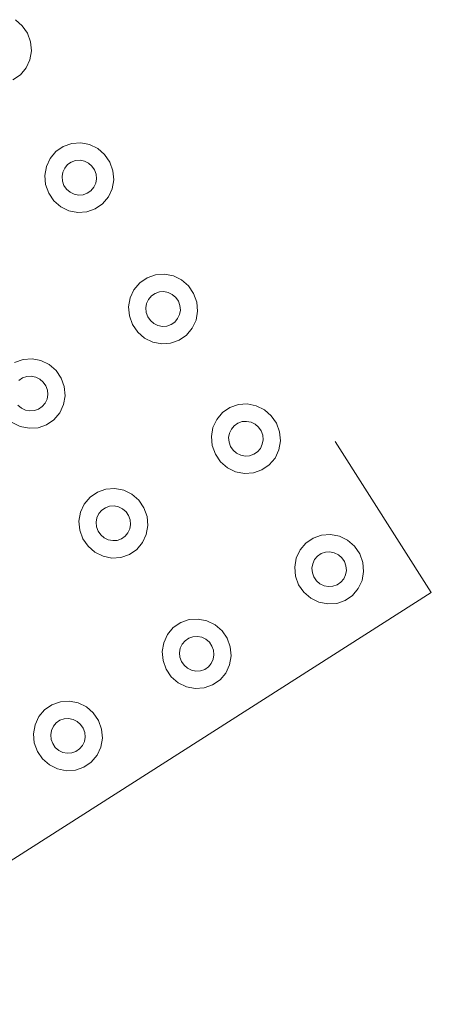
# Model space of a CAD drawing. Extents: x 5066 to 9756, y -2696 to -1109.
# Tile 116 of 248: x 9402.791 to 9403.06, y -2591.809 to -2591.166. Entities that reach past the tile are written whole.
import ezdxf

# ---------------------------------------------------------------- set-up
doc = ezdxf.new("R2010")
doc.units = 0
doc.header["$MEASUREMENT"] = 0
doc.layers.add('IFC-Elemento construtivo genérico-Contorno', color=253, linetype='CONTINUOUS', lineweight=5)

msp = doc.modelspace()

# ---------------------------------------------------------------- linework, layer by layer
at = {"layer": 'IFC-Elemento construtivo genérico-Contorno', "color": 8, "lineweight": 5}
for p, q in [((9402.78843, -2591.16572), (9402.79292, -2591.16963)), ((9402.79292, -2591.16963), (9402.79632, -2591.17455)), ((9402.79632, -2591.17455), (9402.79835, -2591.18017)), ((9402.79835, -2591.18017), (9402.79886, -2591.18609)), ((9402.79784, -2591.19192), (9402.79886, -2591.18609)), ((9402.79538, -2591.19725), (9402.79784, -2591.19192)), ((9402.79163, -2591.20173), (9402.79538, -2591.19725)), ((9402.78683, -2591.20504), (9402.79163, -2591.20173)), ((9402.81964, -2591.24851), (9402.82519, -2591.24658)), ((9402.82519, -2591.24658), (9402.83105, -2591.24617)), ((9402.83105, -2591.24617), (9402.83683, -2591.24732)), ((9402.81109, -2591.25629), (9402.81484, -2591.25182)), ((9402.81484, -2591.25182), (9402.81964, -2591.24851)), ((9402.83683, -2591.24732), (9402.84214, -2591.24993)), ((9402.84214, -2591.24993), (9402.84667, -2591.25383)), ((9402.80863, -2591.26162), (9402.81109, -2591.25629)), ((9402.82249, -2591.26034), (9402.82488, -2591.25869)), ((9402.82488, -2591.25869), (9402.82765, -2591.25773)), ((9402.82765, -2591.25773), (9402.83058, -2591.25753)), ((9402.83058, -2591.25753), (9402.83347, -2591.25809)), ((9402.83347, -2591.25809), (9402.83613, -2591.2594)), ((9402.83613, -2591.2594), (9402.83839, -2591.26135)), ((9402.84667, -2591.25383), (9402.85007, -2591.25876)), ((9402.85007, -2591.25876), (9402.85206, -2591.26437)), ((9402.80761, -2591.26745), (9402.80863, -2591.26162)), ((9402.81886, -2591.26816), (9402.81937, -2591.26525)), ((9402.81937, -2591.26525), (9402.82058, -2591.26258)), ((9402.82058, -2591.26258), (9402.82249, -2591.26034)), ((9402.83839, -2591.26135), (9402.84007, -2591.26382)), ((9402.84007, -2591.26382), (9402.84109, -2591.26662)), ((9402.85206, -2591.26437), (9402.85261, -2591.27029)), ((9402.80761, -2591.26745), (9402.80812, -2591.27338)), ((9402.81886, -2591.26816), (9402.81909, -2591.27112)), ((9402.81909, -2591.27112), (9402.82011, -2591.27393)), ((9402.84085, -2591.2725), (9402.84136, -2591.26958)), ((9402.84109, -2591.26662), (9402.84136, -2591.26958)), ((9402.85159, -2591.27612), (9402.85261, -2591.27029)), ((9402.80812, -2591.27338), (9402.81015, -2591.27899)), ((9402.82011, -2591.27393), (9402.82183, -2591.27639)), ((9402.82183, -2591.27639), (9402.82405, -2591.27835)), ((9402.82405, -2591.27835), (9402.82675, -2591.27965)), ((9402.8353, -2591.27906), (9402.83773, -2591.2774)), ((9402.83773, -2591.2774), (9402.8396, -2591.27516)), ((9402.8396, -2591.27516), (9402.84085, -2591.2725)), ((9402.84913, -2591.28145), (9402.85159, -2591.27612)), ((9402.81015, -2591.27899), (9402.81355, -2591.28392)), ((9402.81355, -2591.28392), (9402.81804, -2591.28782)), ((9402.82675, -2591.27965), (9402.82964, -2591.28022)), ((9402.82964, -2591.28022), (9402.83257, -2591.28002)), ((9402.83257, -2591.28002), (9402.8353, -2591.27906)), ((9402.84534, -2591.28593), (9402.84913, -2591.28145)), ((9402.81804, -2591.28782), (9402.82339, -2591.29043)), ((9402.82339, -2591.29043), (9402.82917, -2591.29157)), ((9402.82917, -2591.29157), (9402.83503, -2591.29116)), ((9402.83503, -2591.29116), (9402.84054, -2591.28924)), ((9402.84054, -2591.28924), (9402.84534, -2591.28593)), ((9402.86956, -2591.33757), (9402.87437, -2591.33426)), ((9402.87437, -2591.33426), (9402.87991, -2591.33234)), ((9402.87991, -2591.33234), (9402.88573, -2591.33193)), ((9402.88573, -2591.33193), (9402.89155, -2591.33307)), ((9402.89155, -2591.33307), (9402.89687, -2591.33568)), ((9402.89687, -2591.33568), (9402.9014, -2591.33958)), ((9402.86331, -2591.34738), (9402.86581, -2591.34205)), ((9402.86581, -2591.34205), (9402.86956, -2591.33757)), ((9402.9014, -2591.33958), (9402.90476, -2591.34451)), ((9402.86234, -2591.35321), (9402.86331, -2591.34738)), ((9402.87409, -2591.351), (9402.8753, -2591.34834)), ((9402.8753, -2591.34834), (9402.87718, -2591.3461)), ((9402.87718, -2591.3461), (9402.8796, -2591.34444)), ((9402.8796, -2591.34444), (9402.88238, -2591.34348)), ((9402.88238, -2591.34348), (9402.8853, -2591.34328)), ((9402.8853, -2591.34328), (9402.8882, -2591.34385)), ((9402.8882, -2591.34385), (9402.89085, -2591.34515)), ((9402.89085, -2591.34515), (9402.89312, -2591.34711)), ((9402.89312, -2591.34711), (9402.8948, -2591.34957)), ((9402.90476, -2591.34451), (9402.90679, -2591.35012)), ((9402.86234, -2591.35321), (9402.86284, -2591.35913)), ((9402.87359, -2591.35392), (9402.87409, -2591.351)), ((9402.87359, -2591.35392), (9402.87382, -2591.35688)), ((9402.8948, -2591.34957), (9402.89581, -2591.35237)), ((9402.89558, -2591.35825), (9402.89609, -2591.35534)), ((9402.89581, -2591.35237), (9402.89609, -2591.35534)), ((9402.90679, -2591.35012), (9402.90734, -2591.35605)), ((9402.86284, -2591.35913), (9402.86488, -2591.36474)), ((9402.87382, -2591.35688), (9402.87484, -2591.35968)), ((9402.87484, -2591.35968), (9402.87655, -2591.36215)), ((9402.87655, -2591.36215), (9402.87878, -2591.3641)), ((9402.89245, -2591.36316), (9402.89433, -2591.36092)), ((9402.89433, -2591.36092), (9402.89558, -2591.35825)), ((9402.90386, -2591.36721), (9402.90632, -2591.36188)), ((9402.90632, -2591.36188), (9402.90734, -2591.35605)), ((9402.86488, -2591.36474), (9402.86823, -2591.36967)), ((9402.87878, -2591.3641), (9402.88148, -2591.36541)), ((9402.88148, -2591.36541), (9402.88437, -2591.36597)), ((9402.88437, -2591.36597), (9402.8873, -2591.36577)), ((9402.8873, -2591.36577), (9402.89003, -2591.36481)), ((9402.89003, -2591.36481), (9402.89245, -2591.36316)), ((9402.90007, -2591.37168), (9402.90386, -2591.36721)), ((9402.86823, -2591.36967), (9402.87277, -2591.37357)), ((9402.87277, -2591.37357), (9402.87812, -2591.37618)), ((9402.88976, -2591.37692), (9402.89527, -2591.375)), ((9402.89527, -2591.375), (9402.90007, -2591.37168)), ((9402.87812, -2591.37618), (9402.8839, -2591.37733)), ((9402.8839, -2591.37733), (9402.88976, -2591.37692)), ((9402.78788, -2591.38946), (9402.79339, -2591.38753)), ((9402.79339, -2591.38753), (9402.79925, -2591.38712)), ((9402.79925, -2591.38712), (9402.80507, -2591.38826)), ((9402.80507, -2591.38826), (9402.81038, -2591.39088)), ((9402.81038, -2591.39088), (9402.81491, -2591.39478)), ((9402.7907, -2591.4013), (9402.79312, -2591.39964)), ((9402.79312, -2591.39964), (9402.79585, -2591.39867)), ((9402.79585, -2591.39867), (9402.79878, -2591.39847)), ((9402.79878, -2591.39847), (9402.80167, -2591.39904)), ((9402.80167, -2591.39904), (9402.80437, -2591.40035)), ((9402.80437, -2591.40035), (9402.80659, -2591.4023)), ((9402.81491, -2591.39478), (9402.81827, -2591.3997)), ((9402.81827, -2591.3997), (9402.8203, -2591.40532)), ((9402.80659, -2591.4023), (9402.80831, -2591.40476)), ((9402.80831, -2591.40476), (9402.80933, -2591.40757)), ((9402.8203, -2591.40532), (9402.82081, -2591.41124)), ((9402.80784, -2591.41611), (9402.80905, -2591.41344)), ((9402.80905, -2591.41344), (9402.80956, -2591.41053)), ((9402.80933, -2591.40757), (9402.80956, -2591.41053)), ((9402.81984, -2591.41707), (9402.82081, -2591.41124)), ((9402.79003, -2591.41735), (9402.7923, -2591.41929)), ((9402.7923, -2591.41929), (9402.79495, -2591.4206)), ((9402.80077, -2591.42097), (9402.80355, -2591.42001)), ((9402.80355, -2591.42001), (9402.80597, -2591.41835)), ((9402.80597, -2591.41835), (9402.80784, -2591.41611)), ((9402.81734, -2591.4224), (9402.81984, -2591.41707)), ((9402.92363, -2591.42227), (9402.92843, -2591.41896)), ((9402.92843, -2591.41896), (9402.93394, -2591.41703)), ((9402.93394, -2591.41703), (9402.9398, -2591.41663)), ((9402.9398, -2591.41663), (9402.94558, -2591.41777)), ((9402.94558, -2591.41777), (9402.95093, -2591.42038)), ((9402.79495, -2591.4206), (9402.79784, -2591.42117)), ((9402.79784, -2591.42117), (9402.80077, -2591.42097)), ((9402.81359, -2591.42688), (9402.81734, -2591.4224)), ((9402.91984, -2591.42675), (9402.92363, -2591.42227)), ((9402.95093, -2591.42038), (9402.95542, -2591.42428)), ((9402.95542, -2591.42428), (9402.95882, -2591.42921)), ((9402.78628, -2591.42877), (9402.79159, -2591.43138)), ((9402.79159, -2591.43138), (9402.79741, -2591.43252)), ((9402.79741, -2591.43252), (9402.80323, -2591.43211)), ((9402.80323, -2591.43211), (9402.80878, -2591.43019)), ((9402.80878, -2591.43019), (9402.81359, -2591.42688)), ((9402.91636, -2591.43791), (9402.91738, -2591.43208)), ((9402.91738, -2591.43208), (9402.91984, -2591.42675)), ((9402.92812, -2591.43571), (9402.92937, -2591.43304)), ((9402.92937, -2591.43304), (9402.93124, -2591.4308)), ((9402.93124, -2591.4308), (9402.93366, -2591.42914)), ((9402.93366, -2591.42914), (9402.9364, -2591.42818)), ((9402.9364, -2591.42818), (9402.93933, -2591.42798)), ((9402.93933, -2591.42798), (9402.94222, -2591.42855)), ((9402.94222, -2591.42855), (9402.94491, -2591.42986)), ((9402.94491, -2591.42986), (9402.94714, -2591.4318)), ((9402.94714, -2591.4318), (9402.94886, -2591.43427)), ((9402.95882, -2591.42921), (9402.96085, -2591.43483)), ((9402.91636, -2591.43791), (9402.91691, -2591.44383)), ((9402.92761, -2591.43862), (9402.92812, -2591.43571)), ((9402.92761, -2591.43862), (9402.92788, -2591.44158)), ((9402.94886, -2591.43427), (9402.94988, -2591.43708)), ((9402.94988, -2591.43708), (9402.95011, -2591.44004)), ((9402.96085, -2591.43483), (9402.96136, -2591.44075)), ((9402.91691, -2591.44383), (9402.91894, -2591.44945)), ((9402.92788, -2591.44158), (9402.9289, -2591.44439)), ((9402.9289, -2591.44439), (9402.93058, -2591.44685)), ((9402.94652, -2591.44785), (9402.94839, -2591.44562)), ((9402.94839, -2591.44562), (9402.9496, -2591.44295)), ((9402.9496, -2591.44295), (9402.95011, -2591.44004)), ((9402.96038, -2591.44657), (9402.96136, -2591.44075)), ((9402.9971, -2591.44123), (9403.05991, -2591.53964)), ((9402.91894, -2591.44945), (9402.9223, -2591.45437)), ((9402.93058, -2591.44685), (9402.93284, -2591.4488)), ((9402.93284, -2591.4488), (9402.9355, -2591.4501)), ((9402.9355, -2591.4501), (9402.93839, -2591.45068)), ((9402.93839, -2591.45068), (9402.94132, -2591.45048)), ((9402.94132, -2591.45048), (9402.94409, -2591.44951)), ((9402.94409, -2591.44951), (9402.94652, -2591.44785)), ((9402.95413, -2591.45638), (9402.95788, -2591.45191)), ((9402.95788, -2591.45191), (9402.96038, -2591.44657)), ((9402.9223, -2591.45437), (9402.92683, -2591.45827)), ((9402.92683, -2591.45827), (9402.93214, -2591.46089)), ((9402.94933, -2591.45969), (9402.95413, -2591.45638)), ((9402.93214, -2591.46089), (9402.93792, -2591.46202)), ((9402.93792, -2591.46202), (9402.94378, -2591.46162)), ((9402.94378, -2591.46162), (9402.94933, -2591.45969)), ((9402.83335, -2591.48194), (9402.83714, -2591.47747)), ((9402.83714, -2591.47747), (9402.84195, -2591.47415)), ((9402.84195, -2591.47415), (9402.84745, -2591.47223)), ((9402.84745, -2591.47223), (9402.85331, -2591.47182)), ((9402.85331, -2591.47182), (9402.85909, -2591.47297)), ((9402.85909, -2591.47297), (9402.86445, -2591.47557)), ((9402.86445, -2591.47557), (9402.86894, -2591.47948)), ((9402.83089, -2591.48727), (9402.83335, -2591.48194)), ((9402.84476, -2591.48599), (9402.84714, -2591.48434)), ((9402.84714, -2591.48434), (9402.84991, -2591.48338)), ((9402.84991, -2591.48338), (9402.85284, -2591.48318)), ((9402.85284, -2591.48318), (9402.85573, -2591.48374)), ((9402.85573, -2591.48374), (9402.85839, -2591.48505)), ((9402.86894, -2591.47948), (9402.87234, -2591.4844)), ((9402.87234, -2591.4844), (9402.87437, -2591.49002)), ((9402.82988, -2591.4931), (9402.83089, -2591.48727)), ((9402.84113, -2591.49381), (9402.84163, -2591.4909)), ((9402.84163, -2591.4909), (9402.84288, -2591.48823)), ((9402.84288, -2591.48823), (9402.84476, -2591.48599)), ((9402.85839, -2591.48505), (9402.86066, -2591.487)), ((9402.86066, -2591.487), (9402.86234, -2591.48946)), ((9402.86234, -2591.48946), (9402.86335, -2591.49227)), ((9402.87437, -2591.49002), (9402.87488, -2591.49594)), ((9402.82988, -2591.4931), (9402.83038, -2591.49903)), ((9402.84113, -2591.49381), (9402.8414, -2591.49677)), ((9402.8414, -2591.49677), (9402.84241, -2591.49958)), ((9402.86312, -2591.49815), (9402.86363, -2591.49523)), ((9402.86335, -2591.49227), (9402.86363, -2591.49523)), ((9402.87386, -2591.50177), (9402.87488, -2591.49594)), ((9402.83038, -2591.49903), (9402.83241, -2591.50464)), ((9402.84241, -2591.49958), (9402.84409, -2591.50204)), ((9402.84409, -2591.50204), (9402.84636, -2591.504)), ((9402.85761, -2591.5047), (9402.85999, -2591.50305)), ((9402.85999, -2591.50305), (9402.86187, -2591.50081)), ((9402.86187, -2591.50081), (9402.86312, -2591.49815)), ((9402.8714, -2591.5071), (9402.87386, -2591.50177)), ((9402.9828, -2591.50417), (9402.98831, -2591.50224)), ((9402.98831, -2591.50224), (9402.99417, -2591.50184)), ((9402.99417, -2591.50184), (9402.99995, -2591.50298)), ((9402.99995, -2591.50298), (9403.0053, -2591.50559)), ((9402.83241, -2591.50464), (9402.83581, -2591.50957)), ((9402.83581, -2591.50957), (9402.8403, -2591.51347)), ((9402.84636, -2591.504), (9402.84902, -2591.5053)), ((9402.84902, -2591.5053), (9402.85191, -2591.50587)), ((9402.85191, -2591.50587), (9402.85484, -2591.50567)), ((9402.85484, -2591.50567), (9402.85761, -2591.5047)), ((9402.86761, -2591.51158), (9402.8714, -2591.5071)), ((9402.97421, -2591.51196), (9402.978, -2591.50748)), ((9402.978, -2591.50748), (9402.9828, -2591.50417)), ((9403.0053, -2591.50559), (9403.0098, -2591.50949)), ((9403.0098, -2591.50949), (9403.0132, -2591.51442)), ((9402.8403, -2591.51347), (9402.84566, -2591.51608)), ((9402.84566, -2591.51608), (9402.85144, -2591.51722)), ((9402.8573, -2591.51681), (9402.8628, -2591.51489)), ((9402.8628, -2591.51489), (9402.86761, -2591.51158)), ((9402.97175, -2591.51729), (9402.97421, -2591.51196)), ((9402.98374, -2591.51824), (9402.98562, -2591.51601)), ((9402.98562, -2591.51601), (9402.98804, -2591.51435)), ((9402.98804, -2591.51435), (9402.99077, -2591.51339)), ((9402.99077, -2591.51339), (9402.9937, -2591.51319)), ((9402.9937, -2591.51319), (9402.99659, -2591.51376)), ((9402.99659, -2591.51376), (9402.99929, -2591.51506)), ((9402.99929, -2591.51506), (9403.00152, -2591.51701)), ((9403.0132, -2591.51442), (9403.01523, -2591.52003)), ((9402.85144, -2591.51722), (9402.8573, -2591.51681)), ((9402.97073, -2591.52311), (9402.97175, -2591.51729)), ((9402.98198, -2591.52382), (9402.98249, -2591.52091)), ((9402.98249, -2591.52091), (9402.98374, -2591.51824)), ((9403.00152, -2591.51701), (9403.00323, -2591.51947)), ((9403.00323, -2591.51947), (9403.00421, -2591.52228)), ((9403.00421, -2591.52228), (9403.00448, -2591.52525)), ((9403.01523, -2591.52003), (9403.01573, -2591.52595)), ((9402.97073, -2591.52311), (9402.97128, -2591.52904)), ((9402.97128, -2591.52904), (9402.97327, -2591.53465)), ((9402.98198, -2591.52382), (9402.98226, -2591.52678)), ((9402.98226, -2591.52678), (9402.98327, -2591.52959)), ((9403.00277, -2591.53082), (9403.00398, -2591.52816)), ((9403.00398, -2591.52816), (9403.00448, -2591.52525)), ((9403.01472, -2591.53178), (9403.01573, -2591.52595)), ((9402.97327, -2591.53465), (9402.97667, -2591.53958)), ((9402.98327, -2591.52959), (9402.98495, -2591.53206)), ((9402.98495, -2591.53206), (9402.98722, -2591.53401)), ((9402.98722, -2591.53401), (9402.98988, -2591.53531)), ((9402.98988, -2591.53531), (9402.99277, -2591.53588)), ((9402.99277, -2591.53588), (9402.9957, -2591.53568)), ((9402.9957, -2591.53568), (9402.99847, -2591.53472)), ((9402.99847, -2591.53472), (9403.00085, -2591.53306)), ((9403.00085, -2591.53306), (9403.00277, -2591.53082)), ((9403.01226, -2591.53712), (9403.01472, -2591.53178)), ((9402.63839, -2591.8086), (9403.05991, -2591.53964)), ((9402.97667, -2591.53958), (9402.9812, -2591.54348)), ((9403.0037, -2591.5449), (9403.00851, -2591.54159)), ((9403.00851, -2591.54159), (9403.01226, -2591.53712)), ((9402.9812, -2591.54348), (9402.98652, -2591.54609)), ((9402.98652, -2591.54609), (9402.9923, -2591.54723)), ((9402.9923, -2591.54723), (9402.99816, -2591.54683)), ((9402.99816, -2591.54683), (9403.0037, -2591.5449)), ((9402.89148, -2591.56267), (9402.89632, -2591.55936)), ((9402.89632, -2591.55936), (9402.90183, -2591.55743)), ((9402.90183, -2591.55743), (9402.90769, -2591.55703)), ((9402.90769, -2591.55703), (9402.91347, -2591.55817)), ((9402.91347, -2591.55817), (9402.91882, -2591.56078)), ((9402.91882, -2591.56078), (9402.92331, -2591.56468)), ((9402.88527, -2591.57248), (9402.88773, -2591.56715)), ((9402.88773, -2591.56715), (9402.89148, -2591.56267)), ((9402.92331, -2591.56468), (9402.92671, -2591.56961)), ((9402.88425, -2591.57831), (9402.88527, -2591.57248)), ((9402.89601, -2591.57611), (9402.89722, -2591.57343)), ((9402.89722, -2591.57343), (9402.89913, -2591.5712)), ((9402.89913, -2591.5712), (9402.90152, -2591.56954)), ((9402.90152, -2591.56954), (9402.90429, -2591.56858)), ((9402.90429, -2591.56858), (9402.90722, -2591.56838)), ((9402.90722, -2591.56838), (9402.91011, -2591.56895)), ((9402.91011, -2591.56895), (9402.91277, -2591.57026)), ((9402.91277, -2591.57026), (9402.91503, -2591.5722)), ((9402.91503, -2591.5722), (9402.91671, -2591.57467)), ((9402.92671, -2591.56961), (9402.9287, -2591.57523)), ((9402.88425, -2591.57831), (9402.88476, -2591.58423)), ((9402.8955, -2591.57902), (9402.89601, -2591.57611)), ((9402.8955, -2591.57902), (9402.89577, -2591.58198)), ((9402.91671, -2591.57467), (9402.91773, -2591.57748)), ((9402.91749, -2591.58335), (9402.918, -2591.58044)), ((9402.91773, -2591.57748), (9402.918, -2591.58044)), ((9402.9287, -2591.57523), (9402.92925, -2591.58115)), ((9402.88476, -2591.58423), (9402.88679, -2591.58985)), ((9402.89577, -2591.58198), (9402.89679, -2591.58479)), ((9402.89679, -2591.58479), (9402.89847, -2591.58725)), ((9402.89847, -2591.58725), (9402.90073, -2591.5892)), ((9402.91437, -2591.58825), (9402.91624, -2591.58602)), ((9402.91624, -2591.58602), (9402.91749, -2591.58335)), ((9402.92577, -2591.59231), (9402.92823, -2591.58697)), ((9402.92823, -2591.58697), (9402.92925, -2591.58115)), ((9402.88679, -2591.58985), (9402.89019, -2591.59477)), ((9402.90073, -2591.5892), (9402.90339, -2591.5905)), ((9402.90339, -2591.5905), (9402.90628, -2591.59108)), ((9402.90628, -2591.59108), (9402.90921, -2591.59088)), ((9402.90921, -2591.59088), (9402.91198, -2591.58991)), ((9402.91198, -2591.58991), (9402.91437, -2591.58825)), ((9402.92198, -2591.59678), (9402.92577, -2591.59231)), ((9402.89019, -2591.59477), (9402.89468, -2591.59867)), ((9402.89468, -2591.59867), (9402.90003, -2591.60129)), ((9402.91167, -2591.60202), (9402.91718, -2591.60009)), ((9402.91718, -2591.60009), (9402.92198, -2591.59678)), ((9402.90003, -2591.60129), (9402.90581, -2591.60242)), ((9402.90581, -2591.60242), (9402.91167, -2591.60202)), ((9402.80745, -2591.61631), (9402.81226, -2591.613)), ((9402.81226, -2591.613), (9402.81777, -2591.61107)), ((9402.81777, -2591.61107), (9402.82363, -2591.61067)), ((9402.82363, -2591.61067), (9402.82941, -2591.61181)), ((9402.82941, -2591.61181), (9402.83476, -2591.61442)), ((9402.80366, -2591.62078), (9402.80745, -2591.61631)), ((9402.83476, -2591.61442), (9402.83925, -2591.61832)), ((9402.83925, -2591.61832), (9402.84265, -2591.62324)), ((9402.8012, -2591.62612), (9402.80366, -2591.62078)), ((9402.8132, -2591.62707), (9402.81507, -2591.62484)), ((9402.81507, -2591.62484), (9402.81745, -2591.62318)), ((9402.81745, -2591.62318), (9402.82023, -2591.62222)), ((9402.82023, -2591.62222), (9402.82316, -2591.62201)), ((9402.82316, -2591.62201), (9402.82605, -2591.62258)), ((9402.82605, -2591.62258), (9402.8287, -2591.62389)), ((9402.8287, -2591.62389), (9402.83097, -2591.62584)), ((9402.83097, -2591.62584), (9402.83269, -2591.6283)), ((9402.84265, -2591.62324), (9402.84468, -2591.62886)), ((9402.80019, -2591.63194), (9402.8012, -2591.62612)), ((9402.80019, -2591.63194), (9402.80073, -2591.63787)), ((9402.81144, -2591.63265), (9402.81195, -2591.62974)), ((9402.81195, -2591.62974), (9402.8132, -2591.62707)), ((9402.83269, -2591.6283), (9402.83366, -2591.63111)), ((9402.83366, -2591.63111), (9402.83394, -2591.63407)), ((9402.84468, -2591.62886), (9402.84519, -2591.63479)), ((9402.80073, -2591.63787), (9402.80273, -2591.64348)), ((9402.81144, -2591.63265), (9402.81171, -2591.63562)), ((9402.81171, -2591.63562), (9402.81273, -2591.63842)), ((9402.81273, -2591.63842), (9402.81441, -2591.64089)), ((9402.83222, -2591.63966), (9402.83343, -2591.63699)), ((9402.83343, -2591.63699), (9402.83394, -2591.63407)), ((9402.84417, -2591.64061), (9402.84519, -2591.63479)), ((9402.80273, -2591.64348), (9402.80613, -2591.64841)), ((9402.81441, -2591.64089), (9402.81667, -2591.64284)), ((9402.81667, -2591.64284), (9402.81933, -2591.64414)), ((9402.81933, -2591.64414), (9402.82222, -2591.64471)), ((9402.82222, -2591.64471), (9402.82515, -2591.64451)), ((9402.82515, -2591.64451), (9402.82792, -2591.64355)), ((9402.82792, -2591.64355), (9402.8303, -2591.64189)), ((9402.8303, -2591.64189), (9402.83222, -2591.63966)), ((9402.84171, -2591.64594), (9402.84417, -2591.64061)), ((9402.80613, -2591.64841), (9402.81062, -2591.65231)), ((9402.83316, -2591.65373), (9402.83796, -2591.65042)), ((9402.83796, -2591.65042), (9402.84171, -2591.64594)), ((9402.81062, -2591.65231), (9402.81597, -2591.65492)), ((9402.81597, -2591.65492), (9402.82175, -2591.65606)), ((9402.82175, -2591.65606), (9402.82761, -2591.65566)), ((9402.82761, -2591.65566), (9402.83316, -2591.65373))]:
    msp.add_line(p, q, dxfattribs=at)

doc.saveas('drawing.dxf')
